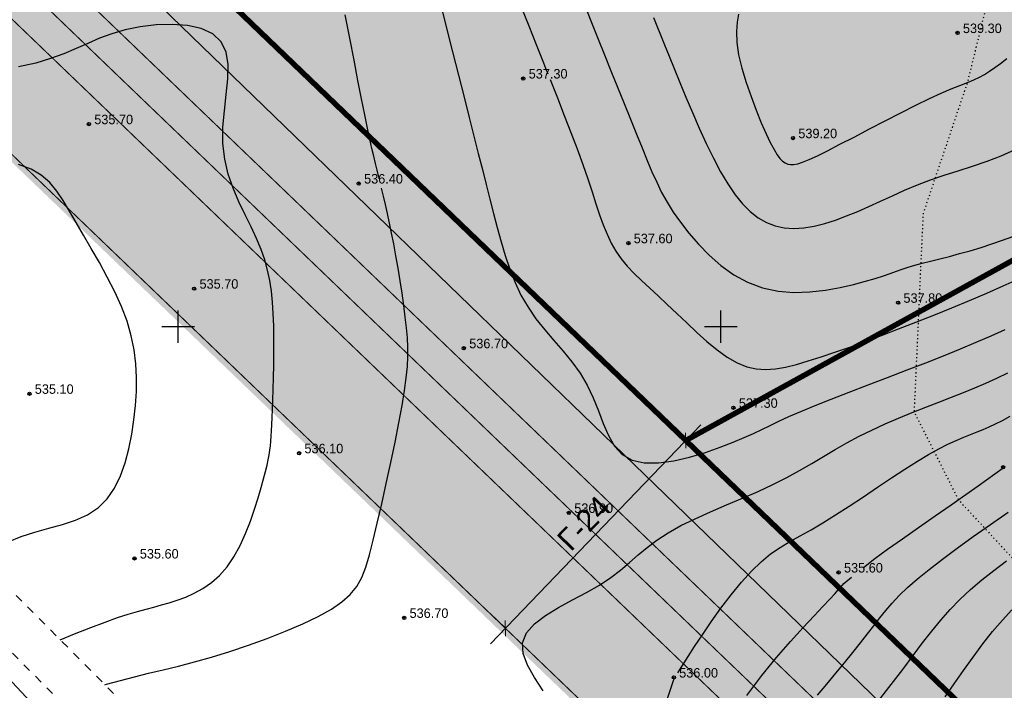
# Model space of a CAD drawing. Extents: x 0 to 363660, y 0 to 4201329.
# Tile 74 of 256: x 360335 to 360426, y 4200366 to 4200428. Entities that reach past the tile are written whole.
import ezdxf

# ---------------------------------------------------------------- set-up
doc = ezdxf.new("R2010")
doc.units = 0
doc.header["$LTSCALE"] = 0.5
doc.header["$MEASUREMENT"] = 0
doc.header["$PDMODE"] = 32
doc.header["$PDSIZE"] = 0.3
for name, pattern in [('CONTI', [0]), ('GOST2.303 6', [12, 8, -1.5, 1, -1.5]), ('STRIH_1', [3, 2, -1]), ('Д_ТРОТ_ТРУБА', [3, 1.5, -1.5]), ('Контура низ откосов  Штриховая 0.1-0.5 - - - - - - -', [0.6, 0.1, -0.5])]:
    doc.linetypes.add(name, pattern=pattern)
for name, color, linetype in [('(004) Точки рельефа', 7, 'Continuous'), ('(025) Дорога', 7, 'Continuous'), ('(034) Формы рельефа', 32, 'Continuous'), ('GORIZDEFAULT', 32, 'CONTI'), ('PI_TTDEFAULT', 5, 'CONTI'), ('SETKR', 2, 'CONTI'), ('SIT_L0', 250, 'CONTI'), ('Штрих Стекло', 7, 'Continuous')]:
    doc.layers.add(name, color=color, linetype=linetype)
doc.layers.add('(032) Горизонтали утолщенные', color=32, linetype='Continuous', lineweight=30)
doc.layers.add('.', color=7, linetype='Continuous', lineweight=15)
doc.styles.add('D-431', font='d431.ttf')
doc.styles.add('saddenly', font='arial.ttf')
doc.dimstyles.new('КАТЯ 200-not_rotation', dxfattribs={"dimtxt": 2, "dimasz": 1, "dimexe": 2, "dimexo": 0, "dimgap": 0.5, "dimtad": 1, "dimdec": 0, "dimzin": 0, "dimdsep": 46, "dimtxsty": 'saddenly', "dimblk": 'OBLIQUE', "dimcen": 10, "dimdle": 2, "dimclrd": 18, "dimclre": 18, "dimclrt": 18, "dimadec": 0, "dimazin": 0, "dimtfac": 1, "dimtdec": 0, "dimtofl": 0, "dimtmove": 0, "dimatfit": 3, "dimfxl": 1, "dimtolj": 1, "dimtzin": 0, "dimlwd": 0, "dimlwe": 0, "dimarcsym": 0})

# ---------------------------------------------------------------- blocks, each defined once
blk = doc.blocks.new('BL_333')
at = {"color": 0}
for p, q in [((0, -1.5), (0, 1.5)), ((-1.5, 0), (1.5, 0))]:
    blk.add_line(p, q, dxfattribs=at)
blk = doc.blocks.new('gergrgrre')
at = {"layer": '(025) Дорога', "linetype": 'Д_ТРОТ_ТРУБА', "flags": 128}
for points in [[(360044.195, 4200796.012), (360041.816, 4200791.773), (360042.358, 4200788.304), (360046.087, 4200780.21), (360059.012, 4200755.887), (360082.266, 4200713.415), (360119.837, 4200651.911), (360154.248, 4200588.273), (360168.952, 4200565.337), (360182.618, 4200547.766), (360213.043, 4200512.044), (360268.283, 4200446.262), (360308.926, 4200401.534), (360387.369, 4200322.593), (360428.116, 4200283.497), (360457.116, 4200256.42), (360464.886, 4200245.444), (360476.507, 4200228.263), (360489.06, 4200214.493), (360499.065, 4200202.984)], [(360034.859, 4200791.392), (360036.733, 4200790.501), (360038.761, 4200786.553), (360042.501, 4200778.433), (360055.492, 4200753.988), (360078.803, 4200711.411), (360116.369, 4200649.915), (360150.8, 4200586.24), (360165.682, 4200563.025), (360179.515, 4200545.24), (360209.989, 4200509.461), (360265.27, 4200443.63), (360306.026, 4200398.778), (360384.565, 4200319.74), (360425.367, 4200280.592), (360454.087, 4200253.775), (360461.596, 4200243.167), (360473.356, 4200225.782), (360486.072, 4200211.833), (360495.233, 4200201.295)]]:
    blk.add_lwpolyline(points, dxfattribs=at)
at = {"layer": '(032) Горизонтали утолщенные', "color": 32}
for points in [[(360387.62, 4200429.2, 538), (360388.14, 4200427.88, 538), (360388.7, 4200426.5, 538), (360389.28, 4200425.06, 538), (360389.88, 4200423.57, 538), (360390.49, 4200422.06, 538), (360391.1, 4200420.57, 538), (360391.68, 4200419.12, 538), (360392.24, 4200417.75, 538), (360392.76, 4200416.47, 538), (360393.22, 4200415.32, 538), (360393.66, 4200414.28, 538), (360394.1, 4200413.31, 538), (360394.55, 4200412.38, 538), (360395.05, 4200411.48, 538), (360395.62, 4200410.56, 538), (360396.28, 4200409.62, 538), (360397.05, 4200408.61, 538), (360397.94, 4200407.59, 538), (360398.93, 4200406.58, 538), (360400.02, 4200405.63, 538), (360401.2, 4200404.79, 538), (360402.48, 4200404.09, 538), (360403.84, 4200403.57, 538), (360405.28, 4200403.27, 538), (360406.75, 4200403.16, 538), (360408.22, 4200403.21, 538), (360409.66, 4200403.37, 538), (360411.01, 4200403.61, 538), (360412.25, 4200403.89, 538), (360413.34, 4200404.18, 538), (360414.24, 4200404.44, 538), (360414.99, 4200404.68, 538), (360415.62, 4200404.89, 538), (360416.19, 4200405.1, 538), (360416.73, 4200405.29, 538), (360417.28, 4200405.47, 538), (360417.88, 4200405.66, 538), (360418.57, 4200405.85, 538), (360419.34, 4200406.05, 538), (360420.18, 4200406.26, 538), (360421.08, 4200406.48, 538), (360422.02, 4200406.73, 538), (360422.99, 4200407, 538), (360423.99, 4200407.29, 538), (360424.99, 4200407.62, 538), (360425.98, 4200407.96, 538), (360426.93, 4200408.31, 538)], [(360339.131, 4200371.137, 536), (360340.44, 4200371.68, 536), (360341.93, 4200372.28, 536), (360343.27, 4200372.78, 536), (360344.41, 4200373.18, 536), (360345.4, 4200373.5, 536), (360346.26, 4200373.76, 536), (360347.03, 4200373.97, 536), (360347.75, 4200374.16, 536), (360348.45, 4200374.35, 536), (360349.15, 4200374.55, 536), (360349.9, 4200374.79, 536), (360350.69, 4200375.08, 536), (360351.48, 4200375.44, 536), (360352.28, 4200375.88, 536), (360353.06, 4200376.42, 536), (360353.8, 4200377.07, 536), (360354.5, 4200377.87, 536), (360355.13, 4200378.8, 536), (360355.7, 4200379.84, 536), (360356.2, 4200380.94, 536), (360356.65, 4200382.07, 536), (360357.03, 4200383.18, 536), (360357.36, 4200384.22, 536), (360357.64, 4200385.17, 536), (360357.87, 4200385.97, 536), (360358.05, 4200386.65, 536), (360358.19, 4200387.24, 536), (360358.3, 4200387.74, 536), (360358.38, 4200388.19, 536), (360358.45, 4200388.61, 536), (360358.5, 4200389.02, 536), (360358.54, 4200389.45, 536), (360358.57, 4200389.9, 536), (360358.61, 4200390.4, 536), (360358.64, 4200390.97, 536), (360358.66, 4200391.62, 536), (360358.69, 4200392.37, 536), (360358.72, 4200393.23, 536), (360358.75, 4200394.22, 536), (360358.78, 4200395.3, 536), (360358.8, 4200396.46, 536), (360358.81, 4200397.66, 536), (360358.81, 4200398.87, 536), (360358.8, 4200400.06, 536), (360358.76, 4200401.2, 536), (360358.69, 4200402.27, 536), (360358.59, 4200403.28, 536), (360358.44, 4200404.25, 536), (360358.24, 4200405.2, 536), (360357.98, 4200406.16, 536), (360357.64, 4200407.12, 536), (360357.22, 4200408.13, 536), (360356.71, 4200409.2, 536), (360356.16, 4200410.32, 536), (360355.59, 4200411.5, 536), (360355.06, 4200412.75, 536), (360354.61, 4200414.06, 536), (360354.28, 4200415.43, 536), (360354.1, 4200416.87, 536), (360354.11, 4200418.38, 536), (360354.25, 4200419.9, 536), (360354.42, 4200421.4, 536), (360354.56, 4200422.83, 536), (360354.59, 4200424.15, 536), (360354.41, 4200425.31, 536), (360353.96, 4200426.26, 536), (360353.18, 4200426.98, 536), (360352.12, 4200427.47, 536), (360350.84, 4200427.75, 536), (360349.43, 4200427.86, 536), (360347.96, 4200427.82, 536), (360346.5, 4200427.64, 536), (360345.12, 4200427.36, 536), (360343.88, 4200427, 536), (360342.75, 4200426.58, 536), (360341.67, 4200426.11, 536), (360340.59, 4200425.63, 536), (360339.47, 4200425.16, 536), (360338.24, 4200424.71, 536), (360336.86, 4200424.3, 536), (360335.29, 4200423.96, 536)], [(360396.04, 4200368.11, 536), (360396.99, 4200369.59, 536), (360397.59, 4200370.51, 536), (360398.31, 4200371.6, 536), (360399.13, 4200372.8, 536), (360400.02, 4200374.05, 536), (360400.95, 4200375.28, 536), (360401.9, 4200376.45, 536), (360402.83, 4200377.48, 536), (360403.72, 4200378.34, 536), (360404.6, 4200379.05, 536), (360405.48, 4200379.65, 536), (360406.38, 4200380.2, 536), (360407.32, 4200380.73, 536), (360408.32, 4200381.28, 536), (360409.41, 4200381.91, 536), (360410.59, 4200382.65, 536), (360411.85, 4200383.46, 536), (360413.15, 4200384.33, 536), (360414.45, 4200385.21, 536), (360415.74, 4200386.07, 536), (360416.97, 4200386.88, 536), (360418.12, 4200387.61, 536), (360419.16, 4200388.22, 536), (360420.1, 4200388.74, 536), (360420.94, 4200389.16, 536), (360421.7, 4200389.52, 536), (360422.4, 4200389.81, 536), (360423.03, 4200390.07, 536), (360423.62, 4200390.3, 536), (360424.18, 4200390.53, 536), (360424.74, 4200390.76, 536), (360425.32, 4200391.03, 536), (360425.96, 4200391.36, 536), (360426.69, 4200391.76, 536)], [(360420.67, 4200365.89, 534), (360421.5, 4200367.08, 534), (360422.37, 4200368.31, 534), (360423.26, 4200369.55, 534), (360424.16, 4200370.76, 534), (360425.06, 4200371.91, 534), (360425.96, 4200372.96, 534), (360426.83, 4200373.91, 534)], [(360394.48, 4200363.86, 536), (360395.68, 4200367.49, 536)]]:
    blk.add_polyline3d(points, dxfattribs=at)
at = {"layer": '(034) Формы рельефа', "linetype": 'Контура низ откосов  Штриховая 0.1-0.5 - - - - - - -', "elevation": 551.5, "flags": 128}
blk.add_lwpolyline([(360422.83, 4200713.783), (360423.97, 4200705.819), (360427.685, 4200701.92), (360438.089, 4200692.203), (360444.772, 4200681.827), (360448.259, 4200670.998), (360450.858, 4200660.367), (360451.5, 4200650), (360452.26, 4200641.32), (360452.585, 4200627.311), (360450.57, 4200616.24), (360445.21, 4200606.184), (360443.127, 4200599.811), (360443.127, 4200594.447), (360440.18, 4200585.94), (360438.18, 4200576.565), (360433.658, 4200559.69), (360431.833, 4200542.201), (360430.991, 4200533.035), (360432.095, 4200525.76), (360437.187, 4200508.125), (360440.65, 4200493.709), (360441.089, 4200478.084), (360439.308, 4200458.162), (360430.259, 4200449.118), (360426.674, 4200438.489), (360422.73, 4200422.51), (360418.644, 4200410.398), (360417.818, 4200392.146), (360421.895, 4200384.058), (360430.882, 4200374.337), (360447.898, 4200352.108), (360452.902, 4200343.334), (360452.08, 4200339.39), (360446.662, 4200333.704), (360444.483, 4200327.826), (360445.031, 4200322.387), (360447.47, 4200316.95), (360452.542, 4200310.709), (360466.922, 4200300.698), (360474.36, 4200289.513), (360476.648, 4200283.775), (360478.533, 4200277.019), (360478.237, 4200268.173), (360480.299, 4200257.19), (360485.37, 4200243.88), (360491.26, 4200231.27), (360501.642, 4200224.105), (360508.221, 4200218.932), (360521.671, 4200212.949)], dxfattribs=at)
at = {"layer": 'GORIZDEFAULT', "color": 32}
for points in [[(360393.81, 4200428.49, 538.5), (360394.12, 4200427.73, 538.5), (360394.46, 4200426.89, 538.5), (360394.83, 4200425.96, 538.5), (360395.25, 4200424.93, 538.5), (360395.71, 4200423.78, 538.5), (360396.23, 4200422.51, 538.5), (360396.79, 4200421.15, 538.5), (360397.39, 4200419.73, 538.5), (360398.02, 4200418.29, 538.5), (360398.66, 4200416.88, 538.5), (360399.33, 4200415.52, 538.5), (360399.99, 4200414.27, 538.5), (360400.66, 4200413.15, 538.5), (360401.33, 4200412.16, 538.5), (360402.02, 4200411.32, 538.5), (360402.72, 4200410.6, 538.5), (360403.45, 4200410.03, 538.5), (360404.21, 4200409.59, 538.5), (360405.01, 4200409.28, 538.5), (360405.85, 4200409.11, 538.5), (360406.73, 4200409.06, 538.5), (360407.65, 4200409.11, 538.5), (360408.6, 4200409.27, 538.5), (360409.58, 4200409.51, 538.5), (360410.58, 4200409.82, 538.5), (360411.59, 4200410.2, 538.5), (360412.62, 4200410.62, 538.5), (360413.66, 4200411.09, 538.5), (360414.73, 4200411.57, 538.5), (360415.82, 4200412.07, 538.5), (360416.95, 4200412.57, 538.5), (360418.12, 4200413.06, 538.5), (360419.33, 4200413.52, 538.5), (360420.6, 4200413.96, 538.5), (360421.89, 4200414.37, 538.5), (360423.21, 4200414.8, 538.5), (360424.54, 4200415.25, 538.5), (360425.85, 4200415.76, 538.5), (360427.14, 4200416.33, 538.5)], [(360401.65, 4200428.8, 539), (360401.51, 4200428.06, 539), (360401.44, 4200427.2, 539), (360401.48, 4200426.2, 539), (360401.65, 4200425.06, 539), (360401.95, 4200423.81, 539), (360402.34, 4200422.51, 539), (360402.79, 4200421.2, 539), (360403.26, 4200419.94, 539), (360403.74, 4200418.79, 539), (360404.19, 4200417.78, 539), (360404.57, 4200416.96, 539), (360404.91, 4200416.32, 539), (360405.2, 4200415.84, 539), (360405.46, 4200415.49, 539), (360405.7, 4200415.24, 539), (360405.94, 4200415.09, 539), (360406.17, 4200414.99, 539), (360406.42, 4200414.95, 539), (360406.72, 4200414.95, 539), (360407.09, 4200415.02, 539), (360407.55, 4200415.17, 539), (360408.15, 4200415.41, 539), (360408.91, 4200415.76, 539), (360409.85, 4200416.22, 539), (360410.99, 4200416.81, 539), (360412.3, 4200417.48, 539), (360413.71, 4200418.22, 539), (360415.16, 4200418.98, 539), (360416.61, 4200419.72, 539), (360417.99, 4200420.42, 539), (360419.24, 4200421.02, 539), (360420.33, 4200421.52, 539), (360421.25, 4200421.92, 539), (360422.05, 4200422.24, 539), (360422.73, 4200422.51, 539), (360423.32, 4200422.75, 539), (360423.84, 4200422.99, 539), (360424.32, 4200423.25, 539), (360424.78, 4200423.54, 539), (360425.25, 4200423.89, 539), (360425.77, 4200424.27, 539), (360426.37, 4200424.71, 539)], [(360381.64, 4200429.4, 537.5), (360382.3, 4200427.72, 537.5), (360382.98, 4200426.01, 537.5), (360383.66, 4200424.31, 537.5), (360383.86, 4200423.81, 537.5), (360384.06, 4200423.31, 537.5)], [(360384.27, 4200422.79, 537.5), (360384.94, 4200421.1, 537.5), (360385.58, 4200419.47, 537.5), (360386.19, 4200417.89, 537.5), (360386.76, 4200416.39, 537.5), (360387.28, 4200414.96, 537.5), (360387.75, 4200413.64, 537.5), (360388.15, 4200412.44, 537.5), (360388.5, 4200411.33, 537.5), (360388.84, 4200410.32, 537.5), (360389.17, 4200409.38, 537.5), (360389.52, 4200408.51, 537.5), (360389.9, 4200407.71, 537.5), (360390.33, 4200406.96, 537.5), (360390.82, 4200406.25, 537.5), (360391.39, 4200405.57, 537.5), (360392.02, 4200404.91, 537.5), (360392.7, 4200404.24, 537.5), (360393.45, 4200403.55, 537.5), (360394.24, 4200402.83, 537.5), (360395.07, 4200402.05, 537.5), (360395.95, 4200401.21, 537.5), (360396.86, 4200400.34, 537.5), (360397.79, 4200399.46, 537.5), (360398.73, 4200398.63, 537.5), (360399.67, 4200397.86, 537.5), (360400.6, 4200397.19, 537.5), (360401.51, 4200396.67, 537.5), (360402.39, 4200396.31, 537.5), (360403.26, 4200396.11, 537.5), (360404.14, 4200396.04, 537.5), (360405.04, 4200396.1, 537.5), (360405.98, 4200396.27, 537.5), (360406.99, 4200396.52, 537.5), (360408.07, 4200396.84, 537.5), (360409.26, 4200397.22, 537.5), (360410.53, 4200397.65, 537.5), (360411.89, 4200398.12, 537.5), (360413.32, 4200398.64, 537.5), (360414.82, 4200399.2, 537.5), (360416.38, 4200399.79, 537.5), (360417.99, 4200400.42, 537.5), (360419.64, 4200401.07, 537.5), (360421.29, 4200401.74, 537.5), (360422.93, 4200402.42, 537.5), (360424.51, 4200403.09, 537.5), (360426.02, 4200403.75, 537.5), (360427.41, 4200404.38, 537.5)], [(360374.19, 4200429.63, 537), (360374.72, 4200427.51, 537), (360375.28, 4200425.33, 537), (360375.82, 4200423.19, 537), (360376.34, 4200421.14, 537), (360376.81, 4200419.27, 537), (360377.25, 4200417.56, 537), (360377.65, 4200415.97, 537), (360378.03, 4200414.5, 537), (360378.38, 4200413.1, 537), (360378.72, 4200411.76, 537), (360379.06, 4200410.44, 537), (360379.4, 4200409.13, 537), (360379.75, 4200407.83, 537), (360380.13, 4200406.55, 537), (360380.55, 4200405.29, 537), (360381.04, 4200404.07, 537), (360381.59, 4200402.9, 537), (360382.24, 4200401.79, 537), (360382.97, 4200400.73, 537), (360383.78, 4200399.72, 537), (360384.62, 4200398.74, 537), (360385.47, 4200397.75, 537), (360386.29, 4200396.75, 537), (360387.04, 4200395.71, 537), (360387.7, 4200394.6, 537), (360388.25, 4200393.43, 537), (360388.72, 4200392.23, 537), (360389.17, 4200391.06, 537), (360389.66, 4200389.96, 537), (360390.22, 4200389, 537), (360390.93, 4200388.23, 537), (360391.83, 4200387.7, 537), (360392.95, 4200387.45, 537), (360394.26, 4200387.45, 537), (360395.67, 4200387.64, 537), (360397.13, 4200387.97, 537), (360398.58, 4200388.4, 537), (360399.94, 4200388.88, 537), (360401.15, 4200389.35, 537), (360402.16, 4200389.77, 537), (360403.02, 4200390.16, 537), (360403.8, 4200390.53, 537), (360404.56, 4200390.9, 537), (360405.36, 4200391.29, 537), (360406.28, 4200391.71, 537), (360407.37, 4200392.18, 537), (360408.69, 4200392.72, 537), (360410.19, 4200393.32, 537), (360411.84, 4200393.97, 537), (360413.59, 4200394.64, 537), (360415.38, 4200395.32, 537), (360417.17, 4200396.01, 537), (360418.9, 4200396.68, 537), (360420.54, 4200397.32, 537), (360422.09, 4200397.95, 537), (360423.55, 4200398.56, 537), (360424.92, 4200399.15, 537), (360426.22, 4200399.74, 537)], [(360368.53, 4200413.63, 536.5), (360368.51, 4200413.71, 536.5), (360368.49, 4200413.79, 536.5), (360368.33, 4200414.43, 536.5), (360368.18, 4200415.05, 536.5), (360368.02, 4200415.71, 536.5), (360367.85, 4200416.43, 536.5), (360367.66, 4200417.28, 536.5), (360367.45, 4200418.3, 536.5), (360367.19, 4200419.53, 536.5), (360366.9, 4200421, 536.5), (360366.56, 4200422.69, 536.5), (360366.2, 4200424.57, 536.5), (360365.8, 4200426.6, 536.5), (360365.39, 4200428.74, 536.5)], [(360383.63, 4200366.45, 536.5), (360382.84, 4200367.66, 536.5), (360382.18, 4200368.81, 536.5), (360381.78, 4200369.88, 536.5), (360381.72, 4200370.87, 536.5), (360382.09, 4200371.78, 536.5), (360382.83, 4200372.61, 536.5), (360383.85, 4200373.39, 536.5), (360385.04, 4200374.12, 536.5), (360386.33, 4200374.82, 536.5), (360387.62, 4200375.5, 536.5), (360388.82, 4200376.18, 536.5), (360389.86, 4200376.87, 536.5), (360390.77, 4200377.56, 536.5), (360391.6, 4200378.26, 536.5), (360392.4, 4200378.96, 536.5), (360393.22, 4200379.65, 536.5), (360394.12, 4200380.33, 536.5), (360395.14, 4200381.01, 536.5), (360396.32, 4200381.66, 536.5), (360397.64, 4200382.3, 536.5), (360399.05, 4200382.94, 536.5), (360400.52, 4200383.57, 536.5), (360401.99, 4200384.2, 536.5), (360403.44, 4200384.82, 536.5), (360404.81, 4200385.46, 536.5), (360406.08, 4200386.1, 536.5), (360407.27, 4200386.75, 536.5), (360408.39, 4200387.4, 536.5), (360409.47, 4200388.04, 536.5), (360410.54, 4200388.67, 536.5), (360411.62, 4200389.29, 536.5), (360412.75, 4200389.9, 536.5), (360413.92, 4200390.47, 536.5), (360415.14, 4200391.03, 536.5), (360416.39, 4200391.56, 536.5), (360417.65, 4200392.08, 536.5), (360418.89, 4200392.57, 536.5), (360420.1, 4200393.04, 536.5), (360421.26, 4200393.49, 536.5), (360422.36, 4200393.93, 536.5), (360423.41, 4200394.36, 536.5), (360424.43, 4200394.79, 536.5), (360425.44, 4200395.25, 536.5), (360426.46, 4200395.75, 536.5)], [(360334.33, 4200380.16, 535.5), (360335.53, 4200380.67, 535.5), (360336.79, 4200381.07, 535.5), (360338.07, 4200381.43, 535.5), (360339.33, 4200381.78, 535.5), (360340.54, 4200382.18, 535.5), (360341.65, 4200382.67, 535.5), (360342.64, 4200383.32, 535.5), (360343.46, 4200384.14, 535.5), (360344.14, 4200385.13, 535.5), (360344.69, 4200386.24, 535.5), (360345.12, 4200387.46, 535.5), (360345.45, 4200388.75, 535.5), (360345.71, 4200390.08, 535.5), (360345.9, 4200391.41, 535.5), (360346.05, 4200392.72, 535.5), (360346.14, 4200394.02, 535.5), (360346.16, 4200395.3, 535.5), (360346.09, 4200396.58, 535.5), (360345.94, 4200397.87, 535.5), (360345.67, 4200399.17, 535.5), (360345.28, 4200400.5, 535.5), (360344.77, 4200401.85, 535.5), (360344.15, 4200403.21, 535.5), (360343.46, 4200404.57, 535.5), (360342.73, 4200405.9, 535.5), (360341.99, 4200407.19, 535.5), (360341.26, 4200408.43, 535.5), (360340.59, 4200409.59, 535.5), (360339.98, 4200410.66, 535.5), (360339.4, 4200411.63, 535.5), (360338.8, 4200412.5, 535.5), (360338.15, 4200413.28, 535.5), (360337.37, 4200413.95, 535.5), (360336.44, 4200414.51, 535.5), (360335.29, 4200414.96, 535.5)], [(360343.243, 4200367, 536.5), (360343.4, 4200367.05, 536.5), (360344.68, 4200367.4, 536.5), (360345.96, 4200367.73, 536.5), (360347.27, 4200368.05, 536.5), (360348.62, 4200368.37, 536.5), (360350.02, 4200368.71, 536.5), (360351.5, 4200369.1, 536.5), (360353.07, 4200369.54, 536.5), (360354.74, 4200370.06, 536.5), (360356.47, 4200370.64, 536.5), (360358.2, 4200371.27, 536.5), (360359.88, 4200371.93, 536.5), (360361.47, 4200372.61, 536.5), (360362.89, 4200373.3, 536.5), (360364.11, 4200373.97, 536.5), (360365.09, 4200374.64, 536.5), (360365.86, 4200375.31, 536.5), (360366.45, 4200376.04, 536.5), (360366.91, 4200376.87, 536.5), (360367.29, 4200377.83, 536.5), (360367.63, 4200378.97, 536.5), (360367.97, 4200380.32, 536.5), (360368.34, 4200381.9, 536.5), (360368.75, 4200383.67, 536.5), (360369.17, 4200385.55, 536.5), (360369.59, 4200387.47, 536.5), (360369.98, 4200389.36, 536.5), (360370.34, 4200391.14, 536.5), (360370.63, 4200392.74, 536.5), (360370.86, 4200394.11, 536.5), (360371.02, 4200395.29, 536.5), (360371.12, 4200396.32, 536.5), (360371.16, 4200397.24, 536.5), (360371.16, 4200398.11, 536.5), (360371.12, 4200398.98, 536.5), (360371.03, 4200399.89, 536.5), (360370.92, 4200400.89, 536.5), (360370.79, 4200401.96, 536.5), (360370.63, 4200403.08, 536.5), (360370.45, 4200404.23, 536.5), (360370.26, 4200405.39, 536.5), (360370.06, 4200406.53, 536.5), (360369.86, 4200407.64, 536.5), (360369.67, 4200408.62, 536.5), (360369.48, 4200409.55, 536.5), (360369.29, 4200410.42, 536.5), (360369.1, 4200411.25, 536.5), (360368.92, 4200412.03, 536.5), (360368.74, 4200412.75, 536.5)], [(360408.93, 4200366.04, 535), (360409.79, 4200367.05, 535), (360410.62, 4200368.05, 535), (360411.42, 4200369.02, 535), (360412.18, 4200369.96, 535), (360412.89, 4200370.85, 535), (360413.53, 4200371.68, 535), (360414.11, 4200372.44, 535), (360414.66, 4200373.15, 535), (360415.21, 4200373.84, 535), (360415.79, 4200374.52, 535), (360416.45, 4200375.22, 535), (360417.22, 4200375.95, 535), (360418.12, 4200376.75, 535), (360419.2, 4200377.63, 535), (360420.44, 4200378.57, 535), (360421.8, 4200379.59, 535), (360423.28, 4200380.65, 535), (360424.85, 4200381.76, 535), (360426.48, 4200382.9, 535)], [(360414.55, 4200365.5, 534.5), (360415.72, 4200367.01, 534.5), (360416.77, 4200368.4, 534.5), (360417.72, 4200369.68, 534.5), (360418.6, 4200370.85, 534.5), (360419.45, 4200371.94, 534.5), (360420.28, 4200372.96, 534.5), (360421.14, 4200373.93, 534.5), (360422.04, 4200374.86, 534.5), (360423.02, 4200375.77, 534.5), (360424.07, 4200376.66, 534.5), (360425.17, 4200377.54, 534.5), (360426.33, 4200378.41, 534.5)], [(360413.15, 4200377.79, 535.5), (360414.21, 4200378.64, 535.5), (360415.38, 4200379.48, 535.5), (360416.75, 4200380.45, 535.5), (360418.23, 4200381.49, 535.5), (360419.76, 4200382.56, 535.5), (360421.23, 4200383.59, 535.5), (360422.58, 4200384.54, 535.5), (360423.72, 4200385.34, 535.5), (360426.03, 4200386.98, 535.5)], [(360402.4, 4200366.02, 535.5), (360403.78, 4200367.84, 535.5), (360405.14, 4200369.5, 535.5), (360406.43, 4200370.98, 535.5), (360407.61, 4200372.26, 535.5), (360408.61, 4200373.34, 535.5), (360409.42, 4200374.2, 535.5), (360410.04, 4200374.87, 535.5), (360410.5, 4200375.37, 535.5), (360410.83, 4200375.74, 535.5), (360411.06, 4200376, 535.5), (360411.22, 4200376.19, 535.5), (360411.35, 4200376.34, 535.5), (360412.06, 4200376.91, 535.5)]]:
    blk.add_polyline3d(points, dxfattribs=at)
at = {"layer": 'PI_TTDEFAULT', "color": 5}
for p in [(360421.83, 4200427.07, 539.3), (360381.8, 4200422.87, 537.3), (360341.77, 4200418.67, 535.7), (360406.66, 4200417.38, 539.2), (360366.63, 4200413.19, 536.4), (360391.49, 4200407.7, 537.6), (360351.46, 4200403.5, 535.7), (360416.35, 4200402.21, 537.8), (360376.32, 4200398.01, 536.7), (360336.29, 4200393.82, 535.1), (360401.17, 4200392.53, 537.3), (360361.14, 4200388.33, 536.1), (360426.03, 4200387.04, 535.5), (360386, 4200382.84, 536.9), (360345.97, 4200378.64, 535.6), (360410.86, 4200377.35, 535.6), (360370.83, 4200373.16, 536.7), (360395.68, 4200367.67, 536)]:
    blk.add_point(p, dxfattribs=at)
at = {"layer": 'SETKR', "color": 92}
for p in [(360350, 4200400), (360400, 4200400)]:
    blk.add_blockref('BL_333', p, dxfattribs=at)
at = {"layer": '(004) Точки рельефа', "style": 'D-431'}
for s, p in [('539.30', (360422.32, 4200427.06)), ('537.30', (360382.3, 4200422.87)), ('535.70', (360342.26, 4200418.66)), ('539.20', (360407.15, 4200417.37)), ('536.40', (360367.13, 4200413.19)), ('537.60', (360391.98, 4200407.69)), ('535.70', (360351.96, 4200403.5)), ('537.80', (360416.84, 4200402.2)), ('536.70', (360376.82, 4200398.01)), ('535.10', (360336.78, 4200393.81)), ('537.30', (360401.67, 4200392.52)), ('536.10', (360361.63, 4200388.33)), ('536.90', (360386.5, 4200382.83)), ('535.60', (360346.46, 4200378.63)), ('535.60', (360411.36, 4200377.34)), ('536.70', (360371.32, 4200373.16)), ('536.00', (360396.17, 4200367.66))]:
    blk.add_text(s, height=0.875, dxfattribs=at).set_placement(p)
blk = doc.blocks.new('_Oblique')
at = {"color": 0, "linetype": 'ByBlock', "lineweight": -2}
blk.add_line((-0.5, -0.5), (0.5, 0.5), dxfattribs=at)
blk = doc.blocks.new('*D372')
at = {"color": 18, "linetype": 'Continuous', "lineweight": 0, "transparency": 16777216}
for p, q in [((360398.166, 4200390.952), (360378.774, 4200370.754)), ((360396.781, 4200389.509), (360395.338, 4200390.894)), ((360380.159, 4200372.197), (360378.716, 4200373.582))]:
    blk.add_line(p, q, dxfattribs=at)
at = {"layer": 'Defpoints', "color": 0, "linetype": 'Continuous', "transparency": 16777216}
for p in [(360396.781, 4200389.509), (360380.159, 4200372.197), (360380.159, 4200372.197)]:
    blk.add_point(p, dxfattribs=at)
at = {"color": 18, "linetype": 'Continuous', "lineweight": 0, "transparency": 16777216}
for p, rotation in [((360396.781, 4200389.509), 46.16626699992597), ((360380.159, 4200372.197), 226.166266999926)]:
    blk.add_blockref('_Oblique', p, dxfattribs=dict(at, rotation=rotation))
at = {"color": 18, "linetype": 'Continuous', "transparency": 16777216, "insert": (360387.385, 4200381.895), "char_height": 2, "attachment_point": 5, "rotation": 46.16627, "style": 'saddenly'}
blk.add_mtext('\\A1;{\\C1;Г-24}', dxfattribs=at)
blk = doc.blocks.new('ееееее')
at = {"layer": 'SIT_L0', "color": 250}
blk.add_line((-215.18, 568.38), (-151.38, 500.1), dxfattribs=at)

msp = doc.modelspace()

# ---------------------------------------------------------------- hatches: boundary and pattern name
at = {"layer": '.', "ltscale": 0.149071}
h = msp.add_hatch(color=256, dxfattribs=at)
h.dxf.hatch_style = 1
h.set_gradient(color1=(255, 255, 255), tint=1)
h.paths.add_polyline_path([(359890.241, 4200193.891), (361190.241, 4200193.891), (361190.241, 4201328.891), (359890.241, 4201328.891)])
h.paths.add_polyline_path([(359905.241, 4201313.891), (361175.241, 4201313.891), (361175.241, 4200208.891), (359905.241, 4200208.891)], flags=16)
h = msp.add_hatch(color=256, dxfattribs=at)
h.dxf.hatch_style = 1
h.set_gradient(color1=(51, 204, 0), color2=(51, 204, 0), tint=1)
edge = h.paths.add_edge_path()
edge.add_line((361134.955, 4200608.327), (360514.494, 4200266.411))
edge.add_arc((360509.185, 4200276.045), 11, 226.16627, 298.85775, ccw=False)
edge.add_line((360501.567, 4200268.11), (360238.667, 4200520.519))
edge.add_line((360238.667, 4200520.519), (360063.771, 4200791.021))
edge.add_line((360063.771, 4200791.021), (360055.869, 4200786.666))
edge.add_line((360055.869, 4200786.666), (360231.678, 4200514.752))
edge.add_line((360231.678, 4200514.752), (360505.949, 4200251.426))
edge.add_line((360505.949, 4200251.426), (361159.312, 4200611.473))
edge.add_line((361159.312, 4200611.473), (360747.942, 4201168.046))
edge.add_line((360747.942, 4201168.046), (360739.99, 4201163.663))
edge.add_line((360739.99, 4201163.663), (361138.492, 4200624.499))
edge.add_arc((361129.646, 4200617.961), 11, -61.14225, 36.46852, ccw=False)
h.paths.add_polyline_path([(360635.673, 4200691.995), (360780.102, 4200429.905), (360566.526, 4200312.211), (360568.119, 4200309.29), (360507.955, 4200275.985), (360501.782, 4200287.198), (360494.307, 4200283.398), (360465.92, 4200310.652), (360492.99, 4200325.73), (360496.558, 4200319.096), (360521.869, 4200333.03), (360529.686, 4200318.832), (360555.304, 4200332.783), (360566.527, 4200312.211), (360586.689, 4200323.322), (360558.05, 4200375.292), (360464.998, 4200324.014), (360283.729, 4200498.05)], flags=16)
edge = h.paths.add_edge_path(flags=17)
edge.add_line((361133.667, 4200620.933), (360949.42, 4200870.214))
edge.add_arc((360945.4, 4200867.242), 5, 36.46852, 118.85775)
edge.add_line((360942.986, 4200871.621), (360648.845, 4200709.53))
edge.add_arc((360651.259, 4200705.151), 5, 118.85775, 208.85775)
edge.add_line((360646.88, 4200702.738), (360795.17, 4200433.642))
edge.add_arc((360799.549, 4200436.055), 5, 208.85775, 298.85775)
edge.add_line((360801.962, 4200431.676), (361132.059, 4200613.582))
edge.add_arc((361129.646, 4200617.961), 5, 298.85775, 396.46852)
h.paths.add_polyline_path([(360656.693, 4200703.578), (360944.264, 4200862.049), (361123.713, 4200619.259), (360801.122, 4200441.489)], flags=16)
edge = h.paths.add_edge_path(flags=17)
edge.add_line((360789.915, 4200430.746), (360641.624, 4200699.842))
edge.add_arc((360637.246, 4200697.429), 5, 28.86341, 118.85775)
edge.add_line((360634.832, 4200701.808), (360274.624, 4200503.308))
edge.add_arc((360277.037, 4200498.929), 5, 118.85775, 226.16627)
edge.add_line((360273.574, 4200495.323), (360505.722, 4200272.438))
edge.add_arc((360509.185, 4200276.045), 5, 226.16627, 298.85775)
edge.add_line((360511.598, 4200271.666), (360519.249, 4200275.882))
edge.add_line((360519.249, 4200275.882), (360524.504, 4200278.777))
edge.add_line((360524.504, 4200278.777), (360787.949, 4200423.954))
edge.add_arc((360785.536, 4200428.333), 5, 298.85775, 388.85775)
edge = h.paths.add_edge_path(flags=17)
edge.add_arc((360385.769, 4200927.93), 5, 28.85775, 118.85775)
edge.add_line((360383.356, 4200932.309), (360379.852, 4200930.379))
edge.add_line((360379.852, 4200930.379), (360528.625, 4200660.407))
edge.add_line((360528.625, 4200660.407), (360265.595, 4200515.46))
edge.add_line((360265.595, 4200515.46), (360250.316, 4200530.13))
edge.add_line((360250.316, 4200530.13), (360093.542, 4200772.602))
edge.add_line((360093.542, 4200772.602), (360090.338, 4200770.837))
edge.add_arc((360092.751, 4200766.458), 5, 118.85775, 212.88524)
edge.add_line((360088.552, 4200763.743), (360240.685, 4200528.449))
edge.add_line((360240.685, 4200528.449), (360243.327, 4200524.363))
edge.add_line((360243.327, 4200524.363), (360261.485, 4200506.929))
edge.add_arc((360264.948, 4200510.536), 5, 226.16627, 298.85775)
edge.add_line((360267.361, 4200506.157), (360536.472, 4200654.455))
edge.add_arc((360534.059, 4200658.834), 5, 298.85915, 388.85698)
edge.add_line((360538.438, 4200661.247), (360390.148, 4200930.343))
edge = h.paths.add_edge_path(flags=17)
edge.add_line((360749.145, 4201133.884), (360745.026, 4201131.614))
edge.add_line((360745.026, 4201131.614), (360929.872, 4200881.521))
edge.add_line((360929.872, 4200881.521), (360645.109, 4200724.598))
edge.add_line((360645.109, 4200724.598), (360496.336, 4200994.569))
edge.add_line((360496.336, 4200994.569), (360492.833, 4200992.639))
edge.add_arc((360495.246, 4200988.26), 5, 118.85775, 208.85855)
edge.add_line((360490.867, 4200985.847), (360639.157, 4200716.751))
edge.add_arc((360643.536, 4200719.164), 5, 208.85775, 298.85137)
edge.add_line((360645.949, 4200714.785), (360938.218, 4200875.845))
edge.add_arc((360935.805, 4200880.224), 5, 298.85775, 396.46852)
edge.add_line((360939.826, 4200883.196), (360755.579, 4201132.477))
edge.add_arc((360751.558, 4201129.505), 5, 36.46939, 118.85775)
at = {"layer": '.', "linetype": 'Continuous', "transparency": 33554544}
h = msp.add_hatch(color=5, dxfattribs=at)
h.dxf.hatch_style = 1
h.set_gradient(color1=(255, 190, 168), color2=(255, 182, 158), one_color=1, tint=0.81)
h.paths.add_polyline_path([(360410.93, 4200568.146), (360483.144, 4200437.101), (360396.781, 4200389.509), (360283.729, 4200498.05)])
h.paths.add_polyline_path([(360410.93, 4200568.146), (360523.035, 4200629.923), (360595.249, 4200498.879), (360483.144, 4200437.101)])
h.paths.add_polyline_path([(360610.537, 4200507.303), (360707.887, 4200560.95), (360780.102, 4200429.905), (360682.751, 4200376.259)])
h.paths.add_polyline_path([(360523.035, 4200629.923), (360595.249, 4200498.879), (360707.887, 4200560.95), (360635.673, 4200691.995)])
h.paths.add_polyline_path([(360514.475, 4200454.367), (360610.537, 4200507.303), (360682.751, 4200376.259), (360612.964, 4200337.801), (360598.485, 4200364.076), (360572.21, 4200349.597)])
h.paths.add_polyline_path([(360396.781, 4200389.509), (360514.475, 4200454.367), (360558.05, 4200375.292), (360464.998, 4200324.014)])
h.paths.add_polyline_path([(360313.533, 4200712.716), (360385.747, 4200581.672), (360528.625, 4200660.407), (360456.411, 4200791.452)])
h.paths.add_polyline_path([(360313.533, 4200712.716), (360385.747, 4200581.672), (360265.595, 4200515.46), (360250.316, 4200530.13), (360179.882, 4200639.066)])
h.paths.add_polyline_path([(360241.318, 4200843.761), (360313.533, 4200712.716), (360456.411, 4200791.452), (360384.196, 4200922.496)])
h.paths.add_polyline_path([(360098.44, 4200765.026), (360241.318, 4200843.761), (360313.533, 4200712.716), (360179.882, 4200639.066)])
h.paths.add_polyline_path([(360698.638, 4200924.935), (360572.895, 4200855.642), (360500.68, 4200986.687), (360626.423, 4201055.98)])
h.paths.add_polyline_path([(360698.638, 4200924.935), (360626.423, 4201055.98), (360750.422, 4201124.312), (360840.147, 4201002.917)])
h.paths.add_polyline_path([(360698.638, 4200924.935), (360840.147, 4201002.917), (360929.872, 4200881.521), (360770.852, 4200793.891)])
h.paths.add_polyline_path([(360572.895, 4200855.642), (360698.638, 4200924.935), (360770.852, 4200793.891), (360645.109, 4200724.598)])
h.paths.add_polyline_path([(360872.618, 4200651.728), (361033.988, 4200740.654), (360944.264, 4200862.049), (360800.403, 4200782.772)])
h.paths.add_polyline_path([(360872.618, 4200651.728), (360944.832, 4200520.683), (361123.713, 4200619.259), (361033.988, 4200740.654)])
h.paths.add_polyline_path([(360872.618, 4200651.728), (360944.832, 4200520.683), (360801.122, 4200441.489), (360728.907, 4200572.533)])
h.paths.add_polyline_path([(360656.693, 4200703.578), (360800.403, 4200782.772), (360872.618, 4200651.728), (360728.907, 4200572.533)])
at = {"layer": 'Штрих Стекло', "linetype": 'Continuous'}
h = msp.add_hatch(color=5, dxfattribs=at)
h.dxf.hatch_style = 1
h.set_gradient(color1=(173, 173, 173), color2=(166, 166, 166), one_color=1, tint=0.65)
edge = h.paths.add_edge_path()
edge.add_line((360067.205, 4200806.615), (360049.645, 4200796.938))
edge.add_arc((360052.059, 4200792.559), 5, 32.88524, 118.85775, ccw=False)
edge.add_line((360056.257, 4200795.274), (360060.259, 4200789.085))
edge.add_line((360060.259, 4200789.085), (360069.039, 4200793.924))
edge.add_line((360069.039, 4200793.924), (360065.267, 4200799.758))
edge.add_arc((360069.63, 4200802.227), 5.014, 118.92591, 209.50369, ccw=False)
edge = h.paths.add_edge_path()
edge.add_line((360236.317, 4200517.23), (360498.797, 4200265.225))
edge.add_arc((360509.185, 4200276.045), 15, 226.16627, 298.85775)
edge.add_line((360516.425, 4200262.908), (361136.886, 4200604.824))
edge.add_arc((361129.646, 4200617.961), 15, 298.85775, 396.46852)
edge.add_line((361141.709, 4200626.877), (360736.189, 4201168.806))
edge.add_arc((360740.21, 4201171.777), 5, 118.85775, 216.46852, ccw=False)
edge.add_line((360737.797, 4201176.157), (360731.547, 4201172.713))
edge.add_line((360731.547, 4201172.713), (361139.296, 4200625.094))
edge.add_arc((361129.646, 4200617.961), 12, -61.14225, 36.46852, ccw=False)
edge.add_line((361135.438, 4200607.451), (360507.891, 4200266.197))
edge.add_line((360507.891, 4200266.197), (360237.512, 4200520.465))
edge.add_line((360237.512, 4200520.465), (360062.893, 4200790.537))
edge.add_line((360062.893, 4200790.537), (360060.259, 4200789.085))
edge.add_line((360060.259, 4200789.085), (360234.992, 4200518.836))
edge.add_arc((360242.55, 4200523.723), 9, 212.88524, 226.16627)
edge = h.paths.add_edge_path(flags=16)
edge.add_line((360274.624, 4200503.308), (360634.832, 4200701.808))
edge.add_arc((360637.246, 4200697.429), 5, 28.85775, 118.85775, ccw=False)
edge.add_line((360641.625, 4200699.842), (360789.915, 4200430.746))
edge.add_arc((360785.536, 4200428.333), 5, -61.14225, 28.85775, ccw=False)
edge.add_line((360787.949, 4200423.954), (360511.598, 4200271.666))
edge.add_arc((360509.185, 4200276.045), 5, 226.82384, 298.85775, ccw=False)
edge.add_line((360505.764, 4200272.399), (360273.569, 4200495.328))
edge.add_arc((360277.037, 4200498.929), 5, 118.85775, 226.07521, ccw=False)
h.paths.add_polyline_path([(360274.624, 4200503.308), (360631.329, 4200699.877), (360780.102, 4200429.905), (360509.832, 4200280.969)], flags=0)
edge = h.paths.add_edge_path(flags=16)
edge.add_line((360648.845, 4200709.53), (360942.986, 4200871.621))
edge.add_arc((360945.4, 4200867.242), 5, 36.46852, 118.85775, ccw=False)
edge.add_line((360949.42, 4200870.214), (361133.667, 4200620.933))
edge.add_arc((361129.646, 4200617.961), 5, -61.14225, 36.46852, ccw=False)
edge.add_line((361132.059, 4200613.582), (360801.962, 4200431.676))
edge.add_arc((360799.549, 4200436.055), 5, 208.85775, 298.85775, ccw=False)
edge.add_line((360795.17, 4200433.642), (360646.88, 4200702.738))
edge.add_arc((360651.259, 4200705.151), 5, 118.85775, 208.85775, ccw=False)
h.paths.add_polyline_path([(360652.349, 4200711.46), (360938.867, 4200869.351), (361123.713, 4200619.259), (360801.122, 4200441.489)], flags=0)
edge = h.paths.add_edge_path(flags=17)
edge.add_line((361139.296, 4200625.094), (360731.547, 4201172.713))
edge.add_line((360731.547, 4201172.713), (360723.659, 4201168.366))
edge.add_arc((360726.073, 4201163.987), 5, 36.46852, 118.85775, ccw=False)
edge.add_line((360730.093, 4201166.959), (360939.826, 4200883.196))
edge.add_arc((360935.805, 4200880.224), 5, -61.14225, 36.46852, ccw=False)
edge.add_line((360938.218, 4200875.845), (360645.95, 4200714.785))
edge.add_arc((360643.536, 4200719.164), 5, 208.85775, 298.85775, ccw=False)
edge.add_line((360639.157, 4200716.751), (360490.867, 4200985.847))
edge.add_arc((360495.246, 4200988.26), 5, 118.85775, 208.85775, ccw=False)
edge.add_line((360492.833, 4200992.639), (360478.82, 4200984.917))
edge.add_arc((360481.233, 4200980.538), 5, 28.85775, 118.85775, ccw=False)
edge.add_line((360485.612, 4200982.951), (360633.903, 4200713.855))
edge.add_arc((360629.523, 4200711.442), 5, -61.14225, 28.85552, ccw=False)
edge.add_line((360631.937, 4200707.063), (360550.485, 4200662.177))
edge.add_arc((360548.072, 4200666.557), 5, 208.85775, 298.85775, ccw=False)
edge.add_line((360543.693, 4200664.143), (360395.403, 4200933.239))
edge.add_arc((360399.782, 4200935.652), 5, 118.85775, 208.85775, ccw=False)
edge.add_line((360397.369, 4200940.032), (360749.145, 4201133.884))
edge.add_arc((360751.558, 4201129.505), 5, 36.46852, 118.85775, ccw=False)
edge.add_line((360755.579, 4201132.477), (360745.985, 4201145.458))
edge.add_arc((360741.964, 4201142.486), 5, -61.14225, 36.46852, ccw=False)
edge.add_line((360744.377, 4201138.107), (360086.378, 4200775.506))
edge.add_arc((360084.042, 4200779.927), 5, 212.88524, 297.85041, ccw=False)
edge.add_line((360079.844, 4200777.212), (360088.552, 4200763.743))
edge.add_arc((360092.751, 4200766.458), 5, 118.85775, 212.88524, ccw=False)
edge.add_line((360090.338, 4200770.837), (360383.356, 4200932.309))
edge.add_arc((360385.769, 4200927.93), 5, 28.85775, 118.85775, ccw=False)
edge.add_line((360390.148, 4200930.343), (360538.438, 4200661.248))
edge.add_arc((360534.059, 4200658.834), 5, -61.14225, 28.85775, ccw=False)
edge.add_line((360536.472, 4200654.455), (360267.361, 4200506.157))
edge.add_arc((360264.948, 4200510.536), 5, 226.16627, 298.85775, ccw=False)
edge.add_line((360261.485, 4200506.929), (360243.327, 4200524.363))
edge.add_line((360243.327, 4200524.363), (360069.039, 4200793.924))
edge.add_line((360069.039, 4200793.924), (360062.893, 4200790.537))
edge.add_line((360062.893, 4200790.537), (360237.512, 4200520.465))
edge.add_line((360237.512, 4200520.465), (360507.891, 4200266.197))
edge.add_line((360507.891, 4200266.197), (361135.438, 4200607.451))
edge.add_arc((361129.646, 4200617.961), 12, 298.85775, 396.46852)

# ---------------------------------------------------------------- linework, layer by layer
at = {"ltscale": 0.149071, "const_width": 0.1}
msp.add_lwpolyline([(359943.476, 4200738.432), (360053.157, 4200798.874, -0.393772), (360059.769, 4200797.209), (360238.667, 4200520.519), (360501.567, 4200268.11, 0.328259), (360514.494, 4200266.411), (361134.955, 4200608.327, 0.453677), (361138.492, 4200624.499), (360736.189, 4201168.806, -0.453677), (360737.797, 4201176.157), (360868.753, 4201248.322)], format="xyb", dxfattribs=at)
msp.add_lwpolyline([(360052.603, 4200791.717), (360231.678, 4200514.752), (360505.949, 4200251.426), (361159.312, 4200611.473), (360744.344, 4201172.914)], dxfattribs=at)
at = {"color": 1, "linetype": 'GOST2.303 6', "lineweight": 30, "const_width": 1.035}
msp.add_lwpolyline([(360055.869, 4200786.666), (360747.942, 4201168.046), (361159.312, 4200611.473), (360505.949, 4200251.426), (360231.678, 4200514.752)], close=True, dxfattribs=at)
at = {"color": 7, "linetype": 'STRIH_1', "ltscale": 2, "true_color": 0xffffff, "const_width": 0.1}
msp.add_lwpolyline([(360062.093, 4200799.14), (360240.997, 4200522.441), (360503.645, 4200270.274, 0.328259), (360513.046, 4200269.038), (361133.507, 4200610.954, 0.453677), (361136.08, 4200622.716), (360733.263, 4201167.717)], format="xyb", dxfattribs=at)
at = {"color": 5, "linetype": 'Continuous', "lineweight": 30, "elevation": 1.817}
msp.add_lwpolyline([(360547.721, 4200855.745), (360629.986, 4200710.578), (360263.95, 4200511.22), (360244.462, 4200527.795), (360092.751, 4200766.458), (360750.413, 4201130.122), (361129.646, 4200617.961), (360507.754, 4200275.314), (360263.95, 4200511.22)], dxfattribs=at)
at = {"ltscale": 0.149071, "const_width": 0.1}
msp.add_lwpolyline([(360641.625, 4200699.842), (360789.915, 4200430.746, -0.414214), (360787.949, 4200423.954), (360511.598, 4200271.666, -0.328259), (360505.722, 4200272.438), (360273.574, 4200495.323, -0.505731), (360274.624, 4200503.308), (360634.832, 4200701.808, -0.414214)], format="xyb", close=True, dxfattribs=at)
at = {"color": 6, "ltscale": 0.149071, "const_width": 0.5}
for points in [[(360410.93, 4200568.146), (360483.144, 4200437.101), (360396.781, 4200389.509), (360283.729, 4200498.05)], [(360396.781, 4200389.509), (360514.475, 4200454.367), (360558.05, 4200375.292), (360464.998, 4200324.014)]]:
    msp.add_lwpolyline(points, close=True, dxfattribs=at)

# ---------------------------------------------------------------- block references
at = {"linetype": 'Continuous'}
msp.add_blockref('gergrgrre', (0, 0), dxfattribs=at)
at = {"color": 0, "rotation": 0.1683458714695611}
msp.add_blockref('ееееее', (360499.456, 4199854.903), dxfattribs=at)

# ---------------------------------------------------------------- dimensions: what is measured, and where the dimension line sits
at = {"color": 1, "linetype": 'Continuous'}
dim = msp.add_aligned_dim(p1=(360396.781, 4200389.509), p2=(360380.159, 4200372.197), distance=0, text='{\\C1;Г-24}', dimstyle='КАТЯ 200-not_rotation', dxfattribs=at)
dim.commit()
dim.dimension.update_dxf_attribs({"geometry": '*D372', "text_midpoint": (360387.385, 4200381.895)})

doc.saveas('drawing.dxf')
